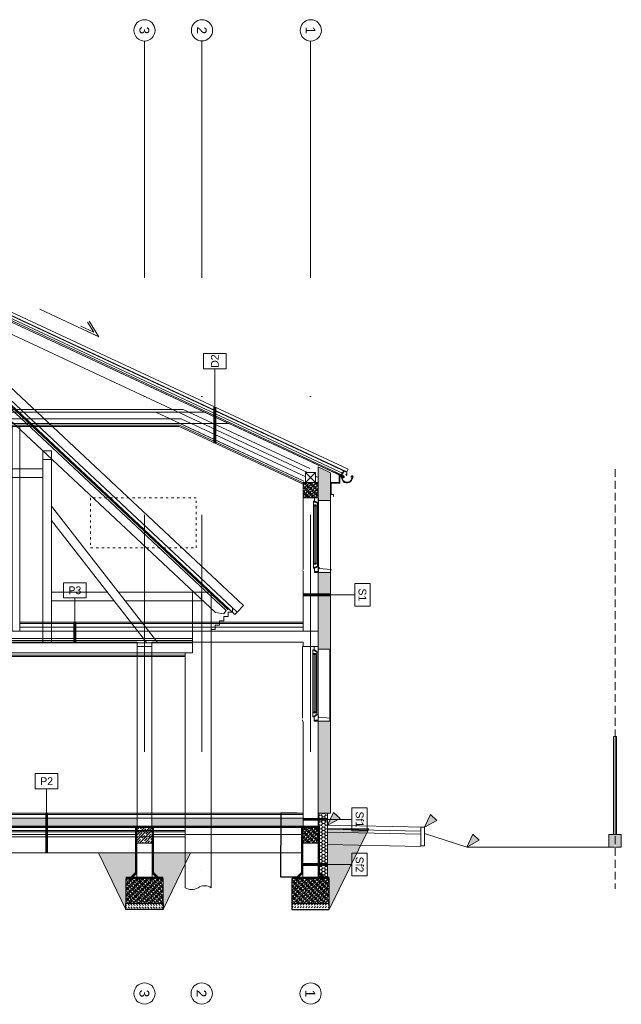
# Model space of a CAD drawing. Header units: centimetres. Extents: x -122 to 72759, y 3298 to 43172.
# Tile 6 of 243: x 27207 to 28175, y 17620 to 19203. Entities that reach past the tile are written whole.
import ezdxf
from ezdxf.enums import TextEntityAlignment as Align
from ezdxf.lldxf.tags import DXFTag

# ---------------------------------------------------------------- set-up
doc = ezdxf.new("R2010")
doc.units = ezdxf.units.CM
doc.header["$MEASUREMENT"] = 0
for name, pattern in [('0.50mmSolid', [0]), ('3', [1, 0.5, -0.5]), ('ACAD_ISO03W100', [30, 12, -18]), ('DASH2', [19.05, 12.7, -6.35]), ('DASHDOT', [25.4, 12.7, -6.35, 0, -6.35]), ('DASHED', [0.75, 0.5, -0.25]), ('PAPA', [0.75, 0.35, -0.4])]:
    doc.linetypes.add(name, pattern=pattern)
doc.layers.get('0').update_dxf_attribs({"lineweight": 5})
doc.layers.get('Defpoints').update_dxf_attribs({"lineweight": 5})
for name, color, linetype, lineweight in [('0-LINIA CIENKA', 7, 'Continuous', 5), ('0-LINIA ŚREDNIA', 7, 'Continuous', 5), ('0-meble', 7, 'Continuous', 5), ('0-OSIE', 7, 'DASHDOT', 5), ('0-średnie', 7, 'Continuous', 5), ('0_OPISY WARSTW', 7, 'Continuous', 5), ('1', 7, 'Continuous', 5), ('1- ŚREDNIA', 7, 'Continuous', 5), ('1-METKI', 7, 'Continuous', 5), ('2', 7, 'Continuous', 5), ('_ nowe meble', 7, 'Continuous', 5), ('_ ściany konstrukcyjne', 7, 'Continuous', 5), ('A_izol-termiczna', 7, 'ZIGZAG', 5), ('A_okna', 7, 'Continuous', 5), ('A_opisy warstwy', 7, 'Continuous', 5), ('A_sciany', 7, 'Continuous', 5), ('A_widokowa', 7, 'Continuous', 5), ('cienka', 7, 'Continuous', 5), ('cienka 0', 7, 'Continuous', 5), ('cienka sciany', 7, 'Continuous', 5), ('hacze', 7, 'Continuous', 5), ('istniejące hatch', 7, 'Continuous', 5), ('Istniejące sciany', 7, 'Continuous', 5), ('meble', 7, 'Continuous', 5), ('PRZERYWANA', 7, 'DASH2', 5), ('przerywane', 7, 'HIDDEN2', 5), ('srednie', 7, 'Continuous', 5), ('widok', 7, 'Continuous', 5), ('WYMIAREK', 7, 'Continuous', 5), ('wymiarowanie', 7, 'Continuous', 5), ('ZZZ_Xref', 7, 'Continuous', 5)]:
    doc.layers.add(name, color=color, linetype=linetype, lineweight=lineweight)
doc.styles.add('Century', font='GOTHIC.TTF')
doc.styles.get("Standard").update_dxf_attribs({"font": 'ARIAL.TTF'})
doc.linetypes.add('BATTING', pattern='A,0.0001,-0.1,[134,ltypeshp.shx,S=0.1,R=0,X=-0.1,Y=0],-0.2,[134,ltypeshp.shx,S=0.1,R=180,X=0.1,Y=0],-0.1', length=0.4001)
tags = doc.linetypes.add('HIDDEN2', pattern=[4.7625, 3.175, -1.5875]).pattern_tags.tags
tags[6:7] = [DXFTag(74, 4), DXFTag(75, 0), DXFTag(340, '0'), DXFTag(46, 0.0), DXFTag(50, 0.0), DXFTag(44, 0.0), DXFTag(45, 0.0)]
tags[4:5] = [DXFTag(74, 4), DXFTag(75, 0), DXFTag(340, '0'), DXFTag(46, 0.0), DXFTag(50, 0.0), DXFTag(44, 0.0), DXFTag(45, 0.0)]
doc.linetypes.add('ZIGZAG', pattern='A,0.0001,-0.2,[131,ltypeshp.shx,S=0.2,R=0,X=-0.2,Y=0],-0.4,[131,ltypeshp.shx,S=0.2,R=180,X=0.2,Y=0],-0.2', length=0.8001)
doc.dimstyles.get("Standard").update_dxf_attribs({"dimtxt": 0.18, "dimasz": 0.18, "dimexe": 0.18, "dimexo": 0.0625, "dimgap": 0.09, "dimtad": 0, "dimtih": 1, "dimtoh": 1, "dimdec": 4, "dimzin": 0, "dimdsep": 46, "dimtxsty": 'Standard', "dimcen": 0.09, "dimadec": 0, "dimazin": 0, "dimtfac": 1, "dimtdec": 4, "dimtofl": 0, "dimtmove": 0, "dimatfit": 3, "dimfxl": 1, "dimtolj": 1, "dimtzin": 0, "dimarcsym": 0})
pattern_1 = [(42, (123386305.9067, 1021197078.3279), (0.8496826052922, 2.615054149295), [1.5875, -3.175]), (162, (123386305.9067, 1021197078.3279), (-2.6895446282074, -0.5716803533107), [1.5875, -3.175]), (102, (123386305.9067, 1021197078.3279), (-1.8398620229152, 2.0433737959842), [-3.175, 1.5875])]

# ---------------------------------------------------------------- blocks, each defined once
blk = doc.blocks.new('*U1255')
at = {"color": 7, "lineweight": 50, "true_color": 0xffffff}
blk.add_wipeout([(44, 116), (44, 0), (0, 0), (0, 120), (25, 120), (25, 116)], dxfattribs=at).dxf.layer = 'cienka'
at = {"layer": 'A_izol-termiczna', "ltscale": 34}
blk.add_line((25, 116), (25, 120), dxfattribs=at)
at = {"layer": 'A_izol-termiczna', "linetype": 'Continuous'}
blk.add_line((25, 116), (44, 116), dxfattribs=at).dxf.unprotected_set("ltscale", 0)
at = {"layer": 'A_izol-termiczna', "linetype": 'Continuous', "ltscale": 34}
blk.add_line((25, 0), (44, 0), dxfattribs=at)
at = {"layer": 'A_okna'}
for p, q in [((16.7, 115), (18.5, 115)), ((16.7, 115), (16.7, 108.7)), ((18.5, 114.4), (18.5, 120)), ((18.5, 120), (25, 120)), ((18.5, 115), (18.5, 113.2)), ((20.2, 114.4), (18.5, 114.4)), ((18.5, 113.2), (20.9, 113.2)), ((20.2, 113.6), (20.2, 114.4)), ((21.5, 113.6), (20.2, 113.6)), ((20.9, 113.2), (20.9, 112)), ((20.9, 112), (23.1, 112)), ((21.5, 112.6), (21.5, 113.6)), ((23.1, 112.6), (21.5, 112.6)), ((23.1, 111.2), (23.1, 112.6)), ((23.1, 112), (23.1, 107.5)), ((25, 111.2), (23.1, 111.2)), ((16.7, 108.7), (21.1, 108.7)), ((16.7, 108.7), (18.7, 108.7)), ((16.7, 108.1), (16.9, 108.7)), ((16.8, 107.4), (16.7, 108.1)), ((18.7, 107), (16.8, 107.4)), ((18.7, 108.7), (18.7, 107)), ((18.7, 108.4), (19.2, 108.4)), ((19.2, 108.4), (20.6, 108.4)), ((19.2, 108.4), (19.2, 107)), ((20.6, 107), (19.2, 107)), ((21.1, 108.4), (20.6, 108.4)), ((20.6, 108.4), (20.6, 107)), ((21.1, 108.7), (21.1, 107)), ((21.1, 107), (23.1, 107.5)), ((0, 0), (0, 2)), ((16.8, 14.6), (16.7, 13.9)), ((16.7, 13.9), (16.9, 13.3)), ((16.7, 13.3), (21.1, 13.3)), ((16.7, 13.3), (18.7, 13.3)), ((16.7, 7), (16.7, 13.3)), ((16.7, 7), (18.5, 7)), ((18.7, 15), (16.8, 14.6)), ((18.5, 7), (18.5, 8.8)), ((18.5, 8.8), (20.9, 8.8)), ((20.2, 7.6), (18.5, 7.6)), ((18.5, 7.6), (18.5, 0)), ((18.5, 1.5), (25, 1.5)), ((18.5, 0), (25, 0)), ((18.7, 13.3), (18.7, 15)), ((18.7, 13.6), (19.2, 13.6)), ((19.2, 13.6), (19.2, 15)), ((20.6, 15), (19.2, 15)), ((19.2, 13.6), (20.6, 13.6)), ((21.5, 8.4), (20.2, 8.4)), ((20.2, 8.4), (20.2, 7.6)), ((20.6, 13.6), (20.6, 15)), ((21.1, 13.6), (20.6, 13.6)), ((20.9, 10), (23.1, 10)), ((20.9, 8.8), (20.9, 10)), ((21.1, 15), (23.1, 14.5)), ((21.1, 13.3), (21.1, 15)), ((21.5, 9.4), (21.5, 8.4)), ((23.1, 9.4), (21.5, 9.4)), ((23.1, 10), (23.1, 14.5)), ((25, 10.8), (23.1, 10.8)), ((23.1, 10.8), (23.1, 9.4)), ((25, 0), (25, 10.8))]:
    blk.add_line(p, q, dxfattribs=at)
at = {"layer": 'A_okna', "lineweight": 0}
for p, q in [((25, 10.8), (25, 120)), ((16.7, 108.7), (16.7, 13.3)), ((18.7, 108.4), (18.7, 15)), ((21.1, 108.4), (21.1, 15)), ((23.1, 107.5), (23.1, 14.5))]:
    blk.add_line(p, q, dxfattribs=at)
at = {"layer": 'A_sciany', "ltscale": 34}
blk.add_line((25, 120), (0, 120), dxfattribs=at)
blk.add_lwpolyline([(25.8, 8.8), (25.8, 6.7), (45.1, 5), (44.6, 3.3)], dxfattribs=at)
at = {"layer": 'A_widokowa'}
for p, q in [((0, 5), (0, 120)), ((44, 116), (44, 0))]:
    blk.add_line(p, q, dxfattribs=at)
blk = doc.blocks.new('A$C57347D421')
blk.add_wipeout([(25, 2.1), (40, 2.1), (40, -103), (25, -103)])
blk.add_wipeout([(0, -21), (25, -21), (25, -103), (42.5, -103), (42.5, -153), (-17.5, -153), (-17.5, -103), (0, -103)])
at = {"layer": 'cienka sciany', "lineweight": 5}
h = blk.add_hatch(dxfattribs=at)
h.set_pattern_fill('HONEY', color=256)
h.set_pattern_definition([(0, (0, 2.071), (4.7625, 2.74963), [3.175, -6.35]), (120, (0, 2.071), (-4.7625, 2.74963), [3.175, -6.35]), (60, (0, 2.071), (1e-08, 5.49926), [-6.35, 3.175])])
h.paths.add_polyline_path([(40, 2.1), (25, 2.1), (25, -103), (40, -103)])
at = {"layer": 'cienka sciany'}
h = blk.add_hatch(dxfattribs=at)
h.set_pattern_fill('DASH', color=256, angle=45, style=0)
h.set_pattern_definition([(45, (-144.854, -1218.5688), (4e-16, 4.490128), [3.175, -3.175])])
h.paths.add_polyline_path([(42.5, -143), (-17.5, -143), (-17.5, -153), (42.5, -153)])
at = {"layer": 'hacze'}
h = blk.add_hatch(dxfattribs=at)
h.set_pattern_fill('JIS_STN_1E', color=256, scale=4, style=0)
h.set_pattern_definition([(45, (20960.079, -8574.201), (-2.8284271, 2.8284271), []), (45, (20962.899, -8574.201), (-2.8284271, 2.8284271), [4, -2])])
h.paths.add_polyline_path([(0, -21), (25, -21), (25, -46), (0, -46)])
h = blk.add_hatch(dxfattribs=at)
h.set_pattern_fill('AR-SAND', color=256, scale=0.04, style=0)
h.set_pattern_definition([(37.5, (0, 0), (-0.064001, 1.957653), [0, -1.54432, 0, -1.7272, 0, -1.651]), (7.5, (0, 0), (1.798093, 2.8673), [0, -0.83312, 0, -1.39192, 0, -0.5334]), (327.5, (-1.2497, 1e-07), (3.16397, 0.005749), [0, -0.508, 0, -1.8288, 0, -2.3876]), (317.5, (-1.2497, 1e-07), (3.054226, 0.891717), [0, -0.254, 0, -1.19888, 0, -1.3716])])
h.paths.add_polyline_path([(40, -23), (40, -103), (42.5, -103), (42.5, -153), (106.5, -23)])
h = blk.add_hatch(dxfattribs=at)
h.set_pattern_fill('JIS_STN_1E', color=256, scale=4, style=0)
h.set_pattern_definition([(45, (-144.854, -1218.5688), (-2.828427, 2.828427), []), (45, (-142.034, -1218.5688), (-2.828427, 2.828427), [4, -2])])
h.paths.add_polyline_path([(42.5, -103), (25, -103), (0, -103), (-12, -103), (-17.5, -103), (-17.5, -143), (42.5, -143)])
blk.add_lwpolyline([(40, 2.1), (25, 2.1), (25, -103), (40, -103)], close=True)
blk.add_lwpolyline([(25, -21), (0, -21)])
at = {"layer": 'cienka 0'}
for points in [[(-2, -19), (-2, -93.4), (-10.6, -102)], [(27, -19), (27, -93.4), (35.6, -102)], [(-6.7, -101), (0, -94.3)], [(31.7, -101), (25, -94.3)], [(-17.5, -101), (42.5, -101)]]:
    blk.add_lwpolyline(points, dxfattribs=at)
at = {"layer": 'cienka sciany'}
blk.add_line((40, -3.9), (40, -103), dxfattribs=at)
for points in [[(40, 2.1), (25, 2.1), (25, -103), (40, -103)], [(0, -21), (25, -21), (25, -46), (0, -46)]]:
    blk.add_lwpolyline(points, close=True, dxfattribs=at)
at = {"layer": 'cienka sciany', "linetype": 'DASHED', "ltscale": 0.4, "const_width": 2}
for points in [[(-1, -19), (-1, -93.9), (-9.1, -102)], [(25, -20), (0, -20)], [(26, -19), (26, -93.9), (34.1, -102)], [(-17.5, -102), (42.5, -102)]]:
    blk.add_lwpolyline(points, dxfattribs=at)
at = {"layer": 'cienka sciany'}
blk.add_lwpolyline([(25, -19), (0, -19)], dxfattribs=at)
at = {"layer": 'hacze'}
blk.add_lwpolyline([(40, -14), (40, -103), (42.5, -103), (42.5, -153), (106.5, -23), (40, -23)], dxfattribs=at)
at = {"layer": 'istniejące hatch'}
for p, q in [((0, -21), (0, -103)), ((25, -21), (25, -103)), ((-17.5, -103), (-17.5, -143)), ((42.5, -103), (-17.5, -103)), ((42.5, -143), (42.5, -103)), ((42.5, -143), (-17.5, -143))]:
    blk.add_line(p, q, dxfattribs=at)
at = {"layer": 'srednie', "lineweight": -3}
for p, q in [((-17.5, -143), (-17.5, -153)), ((-17.5, -153), (42.5, -153)), ((42.5, -153), (42.5, -143))]:
    blk.add_line(p, q, dxfattribs=at)
blk = doc.blocks.new('A$C55D23238')
blk.add_wipeout([(-25, 25), (0, 25), (0, 0), (-25, 0)])
at = {"layer": 'hacze'}
h = blk.add_hatch(dxfattribs=at)
h.set_pattern_fill('JIS_STN_1E', color=256, scale=6, style=0)
h.set_pattern_definition([(45, (0, 0), (-4.2426, 4.2426), []), (45, (4.23, 0), (-4.2426, 4.2426), [6, -3])])
h.paths.add_polyline_path([(0, 25), (-25, 25), (-25, 0), (0, 0)])
at = {"layer": 'cienka sciany'}
blk.add_lwpolyline([(0, 25), (-25, 25), (-25, 0), (0, 0)], close=True, dxfattribs=at)
blk = doc.blocks.new('A$C51A11C47')
at = {"layer": 'srednie', "lineweight": -3}
blk.add_line((-17.5, -132), (42.5, -132), dxfattribs=at)
blk.add_wipeout([(25, 0), (25, -82), (42.5, -82), (42.5, -122), (-17.5, -122), (-17.5, -82), (0, -82), (0, 0)])
at = {"layer": 'cienka sciany'}
h = blk.add_hatch(dxfattribs=at)
h.set_pattern_fill('DASH', color=256, angle=45, style=0)
h.set_pattern_definition([(45, (-84340.6147, -106782.0243), (4e-16, 4.49012806), [3.175, -3.175])])
h.paths.add_polyline_path([(42.5, -122), (-17.5, -122), (-17.5, -132), (42.5, -132)])
at = {"layer": 'hacze'}
h = blk.add_hatch(dxfattribs=at)
h.set_pattern_fill('AR-SAND', color=256, scale=0.04, style=0)
h.set_pattern_definition([(37.5, (-3.7288, -3.3353), (-0.064001, 1.957653), [0, -1.54432, 0, -1.7272, 0, -1.651]), (7.5, (-3.7288, -3.3353), (1.798093, 2.8673), [0, -0.83312, 0, -1.39192, 0, -0.5334]), (327.5, (-4.9785, -3.3353), (3.16397, 0.005749), [0, -0.508, 0, -1.8288, 0, -2.3876]), (317.5, (-4.9785, -3.3353), (3.054226, 0.891717), [0, -0.254, 0, -1.19888, 0, -1.3716])])
h.paths.add_polyline_path([(-60.2, -41), (-1, -41), (-1, -72.8), (-8.2, -80), (0, -80), (0, -82), (-17.5, -82), (-17.5, -122), (-17.5, -132)])
h.paths.add_polyline_path([(85.2, -41), (42.5, -132), (42.5, -122), (42.5, -82), (25, -82), (25, -80), (33.2, -80), (26, -72.8), (26, -41)])
h = blk.add_hatch(dxfattribs=at)
h.set_pattern_fill('JIS_STN_1E', color=256, scale=4, style=0)
h.set_pattern_definition([(45, (-84340.6147, -106782.0243), (-2.82842712, 2.82842712), []), (45, (-84337.7947, -106782.0243), (-2.82842712, 2.82842712), [4, -2])])
h.paths.add_polyline_path([(42.5, -82), (25, -82), (0, -82), (-12, -82), (-17.5, -82), (-17.5, -122), (42.5, -122)])
at = {"layer": '_ ściany konstrukcyjne'}
blk.add_lwpolyline([(42.5, -82), (-17.5, -82), (-17.5, -122), (42.5, -122)], close=True, dxfattribs=at)
at = {"layer": 'cienka 0'}
for points in [[(0, -73.2), (-7.5, -80.7)], [(25, -73.2), (32.5, -80.7)], [(-17.5, -80), (42.5, -80)]]:
    blk.add_lwpolyline(points, dxfattribs=at)
at = {"layer": 'cienka sciany'}
blk.add_lwpolyline([(0, 0), (25, 0), (25, -25), (0, -25)], close=True, dxfattribs=at)
at = {"layer": 'cienka sciany', "linetype": 'DASHED', "ltscale": 0.4, "const_width": 2}
blk.add_lwpolyline([(-17.5, -81), (42.5, -81)], dxfattribs=at)
at = {"layer": 'hacze'}
for points in [[(-17.5, -132), (-61.7, -41)], [(42.5, -132), (86.7, -41)]]:
    blk.add_lwpolyline(points, dxfattribs=at)
at = {"layer": 'istniejące hatch'}
for p, q in [((0, -10), (0, -82)), ((25, -10), (25, -82)), ((42.5, -82), (-17.5, -82)), ((-17.5, -82), (-17.5, -122)), ((42.5, -122), (42.5, -82)), ((42.5, -122), (-17.5, -122))]:
    blk.add_line(p, q, dxfattribs=at)
at = {"layer": 'srednie', "lineweight": -3}
for p, q in [((-17.5, -122), (-17.5, -132)), ((42.5, -132), (42.5, -122))]:
    blk.add_line(p, q, dxfattribs=at)
at = {"layer": 'przerywane', "rotation": 90}
blk.add_blockref('A$C55D23238', (25, 0), dxfattribs=at)
blk.add_lwpolyline([(25, 0), (0, 0)])
at = {"layer": '_ ściany konstrukcyjne'}
blk.add_lwpolyline([(25, 0), (0, 0), (0, -80), (25, -80)], close=True, dxfattribs=at)
at = {"layer": 'cienka 0'}
for points in [[(-2, 2), (-2, -72.4), (-8.9, -79.3)], [(27, 2), (27, -72.4), (33.9, -79.3)]]:
    blk.add_lwpolyline(points, dxfattribs=at)
at = {"layer": 'cienka sciany', "linetype": 'DASHED', "ltscale": 0.4, "const_width": 2}
for points in [[(-1, 2), (-1, -72.8), (-8.2, -80)], [(25, 1), (0, 1)], [(26, 2), (26, -72.8), (33.2, -80)]]:
    blk.add_lwpolyline(points, dxfattribs=at)
at = {"layer": 'cienka sciany'}
blk.add_lwpolyline([(25, 2), (0, 2)], dxfattribs=at)
blk = doc.blocks.new('G$CFF31B65D')
at = {"layer": '1', "color": 5}
for points in [[(-17.5, -1.7, 0.494946), (-17.6, -4.5, 0.494946)], [(-15.4, -3.9, 0.845154), (-17.5, -1.7, 0.845154)], [(-17.5, -4.7, 0.050885), (-17.3, -6.5, 0.050885)], [(-0.5, -3, 0.949311), (-3.5, -3, 0.949311)], [(-3.5, -3, 0.517638), (-1.5, -4.5, 0.517638)]]:
    blk.add_lwpolyline(points, format="xyb", dxfattribs=at)
at = {"layer": '1', "color": 8}
for points in [[(-17.5, -4.7, 0.210087), (-17.6, -4.5, 0.210087)], [(-17.2, -4.8, 1.147709), (-0.2, -1.7, 1.16785)], [(-16.7, -4.8, 1.162376), (-0.8, -1.6, 1.162376)], [(0, 0, 0.417201), (-0.7, -1.9)], [(0.2, -0.5, 0.417201), (-0.2, -1.7, 0.291473)]]:
    blk.add_lwpolyline(points, format="xyb", dxfattribs=at)
at = {"layer": '2', "color": 8, "linetype": 'Continuous'}
for points in [[(0, 0), (10.7, 4.3)], [(0.2, -0.5), (10.9, 3.9)]]:
    blk.add_lwpolyline(points, dxfattribs=at)
at = {"layer": '2', "color": 8}
for points in [[(0, 0), (2.4, 1)], [(0.2, -0.5), (2.6, 0.5)]]:
    blk.add_lwpolyline(points, dxfattribs=at)
at = {"layer": '2', "color": 5}
for points in [[(-15.8, -3.5, 2.98091), (-16.9, -3.9, 2.98091)], [(-16.2, -4.6, 1.097925), (-1, -2.9, 1.097925)], [(-15.8, -3.5, 0.17126), (-16.2, -4.6, 0.17126)], [(-1, -1.3, 1.447768), (-1.6, -5, 1.447768)], [(-1, -3.1, 1), (-3, -3, 1)], [(-3, -3, 1), (-1, -3.1, 1)]]:
    blk.add_lwpolyline(points, format="xyb", dxfattribs=at)
blk = doc.blocks.new('G$C89239593')
blk.add_wipeout([(8, 16), (-8, 16), (-8, 0), (8, 0)]).dxf.layer = '0-LINIA ŚREDNIA'
at = {"layer": '0-LINIA ŚREDNIA'}
for points in [[(8, 16), (-8, 0)], [(-8, 16), (8, 0)]]:
    blk.add_lwpolyline(points, dxfattribs=at)
at = {"layer": '0-średnie'}
for points in [[(8, 16), (-8, 16), (-8, 0), (8, 0), (8, 16)], [(8, 16), (-8, 0)], [(8, 0), (-8, 16)]]:
    blk.add_lwpolyline(points, dxfattribs=at)
blk = doc.blocks.new('*U1266')
at = {"color": 7, "lineweight": 50, "true_color": 0xffffff}
blk.add_wipeout([(44, 116), (44, 0), (0, 0), (0, 120), (25, 120), (25, 116)], dxfattribs=at).dxf.layer = 'cienka'
at = {"layer": 'A_izol-termiczna', "ltscale": 34}
blk.add_line((25, 116), (25, 120), dxfattribs=at)
at = {"layer": 'A_izol-termiczna', "linetype": 'Continuous'}
blk.add_line((25, 116), (44, 116), dxfattribs=at).dxf.unprotected_set("ltscale", 0)
at = {"layer": 'A_izol-termiczna', "linetype": 'Continuous', "ltscale": 34}
blk.add_line((25, 0), (44, 0), dxfattribs=at)
at = {"layer": 'A_okna'}
for p, q in [((16.7, 115), (18.5, 115)), ((16.7, 115), (16.7, 108.7)), ((18.5, 114.4), (18.5, 120)), ((18.5, 120), (25, 120)), ((18.5, 115), (18.5, 113.2)), ((20.2, 114.4), (18.5, 114.4)), ((18.5, 113.2), (20.9, 113.2)), ((20.2, 113.6), (20.2, 114.4)), ((21.5, 113.6), (20.2, 113.6)), ((20.9, 113.2), (20.9, 112)), ((20.9, 112), (23.1, 112)), ((21.5, 112.6), (21.5, 113.6)), ((23.1, 112.6), (21.5, 112.6)), ((23.1, 111.2), (23.1, 112.6)), ((23.1, 112), (23.1, 107.5)), ((25, 111.2), (23.1, 111.2)), ((16.7, 108.7), (21.1, 108.7)), ((16.7, 108.7), (18.7, 108.7)), ((16.7, 108.1), (16.9, 108.7)), ((16.8, 107.4), (16.7, 108.1)), ((18.7, 107), (16.8, 107.4)), ((18.7, 108.7), (18.7, 107)), ((18.7, 108.4), (19.2, 108.4)), ((19.2, 108.4), (20.6, 108.4)), ((19.2, 108.4), (19.2, 107)), ((20.6, 107), (19.2, 107)), ((21.1, 108.4), (20.6, 108.4)), ((20.6, 108.4), (20.6, 107)), ((21.1, 108.7), (21.1, 107)), ((21.1, 107), (23.1, 107.5)), ((0, 0), (0, 2)), ((16.8, 14.6), (16.7, 13.9)), ((16.7, 13.9), (16.9, 13.3)), ((16.7, 13.3), (21.1, 13.3)), ((16.7, 13.3), (18.7, 13.3)), ((16.7, 7), (16.7, 13.3)), ((16.7, 7), (18.5, 7)), ((18.7, 15), (16.8, 14.6)), ((18.5, 7), (18.5, 8.8)), ((18.5, 8.8), (20.9, 8.8)), ((20.2, 7.6), (18.5, 7.6)), ((18.5, 7.6), (18.5, 0)), ((18.5, 1.5), (25, 1.5)), ((18.5, 0), (25, 0)), ((18.7, 13.3), (18.7, 15)), ((18.7, 13.6), (19.2, 13.6)), ((19.2, 13.6), (19.2, 15)), ((20.6, 15), (19.2, 15)), ((19.2, 13.6), (20.6, 13.6)), ((21.5, 8.4), (20.2, 8.4)), ((20.2, 8.4), (20.2, 7.6)), ((20.6, 13.6), (20.6, 15)), ((21.1, 13.6), (20.6, 13.6)), ((20.9, 10), (23.1, 10)), ((20.9, 8.8), (20.9, 10)), ((21.1, 15), (23.1, 14.5)), ((21.1, 13.3), (21.1, 15)), ((21.5, 9.4), (21.5, 8.4)), ((23.1, 9.4), (21.5, 9.4)), ((23.1, 10), (23.1, 14.5)), ((25, 10.8), (23.1, 10.8)), ((23.1, 10.8), (23.1, 9.4)), ((25, 0), (25, 10.8))]:
    blk.add_line(p, q, dxfattribs=at)
at = {"layer": 'A_okna', "lineweight": 0}
for p, q in [((25, 10.8), (25, 120)), ((16.7, 108.7), (16.7, 13.3)), ((18.7, 108.4), (18.7, 15)), ((21.1, 108.4), (21.1, 15)), ((23.1, 107.5), (23.1, 14.5))]:
    blk.add_line(p, q, dxfattribs=at)
at = {"layer": 'A_sciany', "ltscale": 34}
blk.add_line((25, 120), (0, 120), dxfattribs=at)
blk.add_lwpolyline([(25.8, 8.8), (25.8, 6.7), (45.1, 5), (44.6, 3.3)], dxfattribs=at)
at = {"layer": 'A_widokowa'}
for p, q in [((0, 5), (0, 120)), ((44, 116), (44, 0))]:
    blk.add_line(p, q, dxfattribs=at)
blk = doc.blocks.new('*U1269')
blk.add_line((0, 43.5), (0, 0))
blk.add_lwpolyline([(20.3, 43.5), (-20.3, 43.5), (-20.3, 70.8), (20.3, 70.8)], close=True)
at = {"ltscale": 2, "const_width": 5}
blk.add_lwpolyline([(0, -71.1), (0, 0)], dxfattribs=at)
at = {"style": 'Century'}
blk.add_attdef('OZNACZENIE', text='', height=14, dxfattribs=at).set_placement((0, 57.2), align=Align.MIDDLE_CENTER)
blk = doc.blocks.new('*U1270')
blk.add_line((0, 43.5), (0, 0))
blk.add_lwpolyline([(20.3, 43.5), (-20.3, 43.5), (-20.3, 70.8), (20.3, 70.8)], close=True)
at = {"ltscale": 2, "const_width": 5}
blk.add_lwpolyline([(0, -35.6), (0, 0)], dxfattribs=at)
at = {"style": 'Century'}
blk.add_attdef('OZNACZENIE', text='', height=14, dxfattribs=at).set_placement((0, 57.2), align=Align.MIDDLE_CENTER)
blk = doc.blocks.new('*U1273')
blk.add_line((0, 68.5), (0, 0))
blk.add_lwpolyline([(20.3, 68.5), (-20.3, 68.5), (-20.3, 95.8), (20.3, 95.8)], close=True)
at = {"ltscale": 2, "const_width": 5}
blk.add_lwpolyline([(0, -64.7), (0, 0)], dxfattribs=at)
at = {"style": 'Century'}
blk.add_attdef('OZNACZENIE', text='', height=14, rotation=269.9982, dxfattribs=at).set_placement((0, 82.1), align=Align.MIDDLE_CENTER)
blk = doc.blocks.new('G$CD35C05A2')
at = {"layer": 'hacze', "transparency": 33554687}
h = blk.add_hatch(dxfattribs=at)
h.set_pattern_fill('JIS_STN_1E', color=256, scale=4, angle=228.1888, style=0)
h.set_pattern_definition([(45, (-13749.1513, -4272.7334), (-2.8284271, 2.8284271), []), (45, (-13746.3313, -4272.7334), (-2.8284271, 2.8284271), [4, -2])])
h.paths.add_polyline_path([(0, 0), (-24, 0), (-24, -25), (0, -25)])
at = {"layer": 'hacze'}
blk.add_lwpolyline([(0, 0), (-24, 0), (-24, -25), (0, -25)], close=True, dxfattribs=at)
blk = doc.blocks.new('*U1276')
blk.add_line((0, 43.5), (0, 0))
blk.add_lwpolyline([(20.3, 43.5), (-20.3, 43.5), (-20.3, 70.8), (20.3, 70.8)], close=True)
at = {"ltscale": 2, "const_width": 5}
blk.add_lwpolyline([(0, -48.9), (0, 0)], dxfattribs=at)
at = {"style": 'Century'}
blk.add_attdef('OZNACZENIE', text='', height=14, dxfattribs=at).set_placement((0, 57.2), align=Align.MIDDLE_CENTER)
blk = doc.blocks.new('*U1277')
blk.add_line((0, 43.5), (0, 0))
blk.add_lwpolyline([(20.3, 43.5), (-20.3, 43.5), (-20.3, 70.8), (20.3, 70.8)], close=True)
at = {"ltscale": 2, "const_width": 5}
blk.add_lwpolyline([(0, -43.9), (0, 0)], dxfattribs=at)
at = {"style": 'Century'}
blk.add_attdef('OZNACZENIE', text='', height=14, dxfattribs=at).set_placement((0, 57.2), align=Align.MIDDLE_CENTER)
blk = doc.blocks.new('G$C1FD5D5F6')
at = {"layer": '0-OSIE', "ltscale": 30}
for points in [[(0, 1309.5), (0, -205.3)], [(370.6, 1309.3), (370.6, -205.5)], [(559.7, 1309.5), (559.7, -205.3)], [(893.5, 1309.4), (893.5, -205.4)], [(1446.5, 1309.5), (1446.5, -205.3)], [(1538.6, 1309.5), (1538.6, -205.3)], [(1713.7, 1309.5), (1713.7, -205.3)]]:
    blk.add_lwpolyline(points, dxfattribs=at)
at = {"layer": '0-OSIE', "linetype": '0.50mmSolid', "ltscale": 40}
for centre in [(0, 1326.7), (370.6, 1326.4), (559.7, 1326.6), (893.5, 1326.5), (1446.5, 1326.6), (1539, 1326.7), (1714.1, 1326.6), (0, -222.4), (370.6, -222.7), (559.7, -222.4), (893.5, -222.6), (1446.5, -222.4), (1538.6, -222.4), (1713.7, -222.4)]:
    blk.add_circle(centre, 17.1, dxfattribs=at)
at = {"layer": '0-OSIE', "ltscale": 40, "char_height": 15.75, "attachment_point": 7, "rotation": 270}
for s, insert in [('\\pxqc;7', (-8.3, 1345.9)), ('\\pxqc;6', (362.4, 1345.7)), ('\\pxqc;5', (551.4, 1345.9)), ('\\pxqc;4', (885.3, 1345.8)), ('\\pxqc;3', (1438.2, 1345.9)), ('\\pxqc;2', (1530.8, 1345.9)), ('\\pxqc;1', (1705.9, 1345.9)), ('\\pxqc;7', (-8.3, -203.2)), ('\\pxqc;6', (362.4, -203.4)), ('\\pxqc;5', (551.4, -203.2)), ('\\pxqc;4', (885.3, -203.3)), ('\\pxqc;3', (1438.2, -203.2)), ('\\pxqc;2', (1530.3, -203.2)), ('\\pxqc;1', (1705.4, -203.2))]:
    blk.add_mtext_dynamic_manual_height_columns(s, width=38.333, gutter_width=12.5, heights=[17.6], dxfattribs=dict(at, insert=insert))
blk = doc.blocks.new('G$C59BD0A2A')
at = {"layer": 'Istniejące sciany', "ltscale": 0.5}
for points in [[(0, 0), (-553.9, -518.2), (-543.6, -529.1), (0, -20.5)], [(0, 0), (553.9, -518.2), (543.6, -529.1), (0, -20.5)], [(-543.6, -529.1), (0, -20.5)], [(-540.2, -532.8), (0, -27.4)], [(0, -20.5), (-536.2, -522.2)], [(-529.4, -525.4), (0, -30.1)], [(0, -20.5), (536.2, -522.2)], [(543.6, -529.1), (0, -20.5)], [(540.2, -532.8), (0, -27.4)], [(529.4, -525.4), (0, -30.1)], [(0, -34.2), (-526.1, -526.5), (-522.5, -531.9), (-508.9, -529.5), (0, -53.4)], [(0, -34.2), (526.1, -526.5), (522.5, -531.9), (508.9, -529.5), (0, -53.4)], [(-245, -269.5), (-245, -283.5), (-231, -283.5), (-231, -269.5)], [(245, -269.5), (245, -283.5), (231, -283.5), (231, -269.5)], [(-231, -298.5), (0, -298.5)], [(231, -298.5), (0, -298.5)], [(-231, -312.5), (0, -312.5)], [(231, -312.5), (0, -312.5)], [(-245, -358.7), (-416.3, -578.5)], [(245, -358.7), (416.3, -578.5)], [(-245, -381.5), (-398.5, -578.5)], [(245, -381.5), (398.5, -578.5)], [(-472.2, -497.2), (-352.9, -497.2)], [(-335.1, -497.2), (-245, -497.2)], [(335.1, -497.2), (245, -497.2)], [(472.2, -497.2), (352.9, -497.2)], [(-502.2, -557.2), (-508.2, -557.2), (-508.2, -550.2), (-515.2, -550.2), (-515.2, -543.2), (-522.2, -543.2), (-522.2, -536.2), (-529.2, -536.2), (-529.2, -529.2), (-536.2, -529.2), (-536.2, -522.2), (-536.2, -522.2)], [(-472.2, -511.2), (-363.8, -511.2)], [(-346, -511.2), (-245, -511.2)], [(346, -511.2), (245, -511.2)], [(472.2, -511.2), (363.8, -511.2)], [(502.2, -557.2), (508.2, -557.2), (508.2, -550.2), (515.2, -550.2), (515.2, -543.2), (522.2, -543.2), (522.2, -536.2), (529.2, -536.2), (529.2, -529.2), (536.2, -529.2), (536.2, -522.2), (536.2, -522.2)], [(543.6, -529.1), (540.2, -532.8)], [(-478, -571.5), (472.2, -571.5)], [(-478, -574.5), (472.2, -574.5)], [(-477.9, -578.5), (472.2, -578.5)], [(-460.2, -594.5), (460.2, -594.5)], [(-460.2, -598.5), (155.2, -598.5)], [(-460.2, -600.5), (155.2, -600.5)], [(179.2, -598.5), (460.2, -598.5)], [(179.2, -600.5), (460.2, -600.5)], [(-460.2, -880.5), (155.2, -880.5)], [(-460.2, -882.5), (155.2, -882.5)], [(179.2, -880.5), (460.2, -880.5)], [(179.2, -882.5), (460.2, -882.5)], [(-460.2, -890.5), (155.2, -890.5)], [(179.2, -890.5), (460.2, -890.5)]]:
    blk.add_lwpolyline(points, dxfattribs=at)
for points in [[(-231, -578.5), (-231, -269.5), (-245, -269.5), (-245, -578.5)], [(231, -578.5), (231, -269.5), (245, -269.5), (245, -578.5)], [(-472.2, -511.2), (-472.2, -497.2), (-486.2, -497.2), (-486.2, -511.2)], [(472.2, -511.2), (472.2, -497.2), (486.2, -497.2), (486.2, -511.2)], [(-5, -597.5), (5, -597.5), (5, -598.5), (0.5, -598.5), (0.5, -616.5), (5, -616.5), (5, -617.5), (-5, -617.5), (-5, -616.5), (-0.5, -616.5), (-0.5, -598.5), (-5, -598.5)], [(179.2, -594.5), (155.2, -594.5), (155.2, -938.9), (179.2, -938.9)]]:
    blk.add_lwpolyline(points, close=True, dxfattribs=at)
for points in [[(460.2, -594.5), (472.2, -594.5), (472.2, -497.2), (502.2, -497.2), (502.2, -972.5, 0.307494), (480.9, -972.5, -0.261919), (460.2, -972.5)], [(-460.2, -594.5), (-478.2, -594.5), (-478.2, -553.5), (-502.2, -553.5), (-502.2, -972.5, -0.307494), (-480.9, -972.5, 0.261919), (-460.2, -972.5)]]:
    blk.add_lwpolyline(points, format="xyb", close=True, dxfattribs=at)
blk = doc.blocks.new('A$C7C032BDE')
at = {"layer": '1-METKI'}
blk.add_hatch(color=130, dxfattribs=at).paths.add_polyline_path([(-142.5, -12.7), (-107.8, -94.1), (0, 0)])
at = {"layer": '1-METKI', "color": 130}
blk.add_lwpolyline([(-142.5, -12.7), (-107.8, -94.1), (0, 0), (-142.5, -12.7)], dxfattribs=at)
blk = doc.blocks.new('G$C9EC60006')
at = {"layer": 'wymiarowanie', "linetype": '3', "ltscale": 20, "true_color": 0xa3a3a3, "transparency": 33554687}
h = blk.add_hatch(color=253, dxfattribs=at)
h.dxf.hatch_style = 1
h.paths.add_polyline_path([(-6.9, 0), (-2.9, 0, -0.915669), (2.9, 0), (10, 0), (9.9, 20), (2.5, 20), (0, 20), (-2.5, 20), (-10, 20), (-10, 10.3), (-10, 0.1)])
at = {"layer": 'wymiarowanie', "color": 8, "true_color": 0x737373}
for points in [[(-2.5, 20), (-10, 20), (-10, 0), (10, 0), (9.9, 20), (2.5, 20), (2.5, 177.9), (-2.5, 177.9), (-2.5, 20), (2.5, 20)], [(0, 20), (0, 177.9)]]:
    blk.add_lwpolyline(points, dxfattribs=at)
blk = doc.blocks.new('G$CFF345D92')
at = {"layer": '0-meble', "xscale": -1, "rotation": 359.9999999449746}
blk.add_blockref('G$C9EC60006', (0, 0), dxfattribs=at)
blk = doc.blocks.new('G$C8E3AB248')
at = {"layer": 'cienka sciany', "lineweight": 5, "transparency": 33554687}
h = blk.add_hatch(dxfattribs=at)
h.set_pattern_fill('HONEY', color=256, angle=270.1888)
h.set_pattern_definition([(42, (-12327.8644, -1920.355), (1.6993652, 5.2301083), [3.175, -6.35]), (162, (-12327.8644, -1920.355), (-5.37908926, -1.1433607), [3.175, -6.35]), (102, (-12327.8644, -1920.355), (-3.67972405, 4.0867476), [-6.35, 3.175])])
h.paths.add_polyline_path([(1421.3, 2377.3), (1441.3, 2368), (1441.3, 1820.4), (1421.3, 1820.4)])
at = {"layer": '0-LINIA CIENKA', "lineweight": 5}
blk.add_lwpolyline([(941.3, 2119.4), (1397.3, 2119.4)], dxfattribs=at)
at = {"layer": '1- ŚREDNIA', "lineweight": 5}
for points in [[(832.3, 2665.4), (1467.5, 2369.2), (1467.5, 2363.5), (1466.1, 2365.5)], [(832.3, 2664.9), (1467, 2368.9)], [(832.3, 2657.2), (1460.4, 2364.2)], [(832.3, 2654.9), (1459.6, 2362.4)], [(601.2, 2444.4), (1198.6, 2444.4), (1397.3, 2351.8)], [(601.2, 2442.4), (1198.1, 2442.4), (1397.3, 2349.5)], [(1448.8, 2377.9), (1463.8, 2370.9), (1456.3, 2360.1), (1456.3, 2351.4), (1442.4, 2351.4)], [(1448.6, 2377.5), (1462.6, 2370.9), (1455.3, 2360.4), (1455.3, 2352.4), (1442.4, 2352.4)], [(941.3, 2127.4), (1397.3, 2127.4)], [(941.3, 2125.4), (1397.3, 2125.4)]]:
    blk.add_lwpolyline(points, dxfattribs=at)
at = {"layer": '_ nowe meble', "lineweight": 5}
for points in [[(832.3, 2670.9), (1469.6, 2373.8), (1467.5, 2369.2)], [(832.3, 2660.5), (1461.7, 2366.9)], [(832.3, 2654.9), (1455.3, 2364.4), (1455.3, 2352.4)], [(601.3, 2527.4), (832.3, 2635.1), (1421.3, 2360.4)], [(1160.6, 2465.4), (1397.3, 2355.1)], [(601.2, 2447.4), (1199.2, 2447.4), (1398.6, 2354.5)]]:
    blk.add_lwpolyline(points, dxfattribs=at)
at = {"layer": '_ nowe meble', "lineweight": 5, "ltscale": 0.5}
blk.add_lwpolyline([(601.2, 2447.4), (1277.3, 2447.4), (1238.7, 2465.4), (601.2, 2465.4)], close=True, dxfattribs=at)
blk.add_lwpolyline([(1455.3, 2364.4), (1455.3, 2352.4)], dxfattribs=at)
at = {"layer": '_ ściany konstrukcyjne', "lineweight": 5}
for points in [[(941.3, 2113.4), (941.3, 2442.4), (929.3, 2442.4), (929.3, 2113.4)], [(1421.3, 1797.4), (1421.3, 2352.4), (1397.3, 2352.4), (1397.3, 2113.4)], [(577.2, 2113.4), (1397.3, 2113.4)], [(601.2, 2095.4), (1130.1, 2095.4)], [(1130.1, 2095.4), (1130.1, 1797.4), (1154.1, 1797.4), (1154.1, 2095.4)], [(1154.1, 2095.4), (1397.3, 2095.4)], [(1397.3, 2095.4), (1397.3, 1797.4)], [(1592.8, 1787.7), (1660.9, 1765.9), (1899.4, 1765.9)]]:
    blk.add_lwpolyline(points, dxfattribs=at)
at = {"layer": 'cienka 0', "lineweight": 5}
blk.add_lwpolyline([(78.3, 1799.4), (1397.3, 1799.4)], dxfattribs=at)
at = {"layer": 'cienka sciany', "lineweight": 5}
for points in [[(578.5, 1820.4), (1397.3, 1820.4)], [(578.5, 1818.4), (1397.3, 1818.4)], [(578.5, 1812.4), (1397.3, 1812.4)]]:
    blk.add_lwpolyline(points, dxfattribs=at)
at = {"layer": 'cienka sciany', "linetype": 'PAPA', "lineweight": 5, "ltscale": 5, "const_width": 2}
blk.add_lwpolyline([(78.3, 1798.4), (1397.3, 1798.4)], dxfattribs=at)
at = {"layer": 'istniejące hatch', "lineweight": 5}
for points in [[(78.3, 1797.4), (1398.3, 1797.4)], [(56.8, 1786.4), (1422.3, 1786.4)]]:
    blk.add_lwpolyline(points, dxfattribs=at)
at = {"layer": 'meble', "linetype": 'ACAD_ISO03W100', "lineweight": 5, "ltscale": 0.3}
blk.add_lwpolyline([(1225.4, 2247.4), (1225.4, 2327.4), (1055.4, 2327.4), (1055.4, 2247.4)], close=True, dxfattribs=at)
at = {"layer": 'PRZERYWANA', "lineweight": 5}
blk.add_lwpolyline([(1899.4, 2373.9), (1899.4, 1698.7)], dxfattribs=at)
at = {"layer": 'widok', "lineweight": 5}
for points in [[(1068.8, 2586.6), (973.7, 2630.9)], [(1050.2, 2610.1), (1060.3, 2594.1), (1039.9, 2603.6)], [(1052.9, 2611.8), (1068.8, 2586.6), (1048.5, 2596.1)]]:
    blk.add_lwpolyline(points, dxfattribs=at)
at = {"layer": '0_OPISY WARSTW', "lineweight": 5}
ref = blk.add_blockref('*U1273', (1255.3, 2473.7), dxfattribs=dict(at, xscale=0.8999999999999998, yscale=0.8999999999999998, zscale=0.8999999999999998, rotation=2.134530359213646e-07))
ref.add_attrib('OZNACZENIE', 'D2', dxfattribs={"layer": '0', "height": 12.6, "rotation": 89.9982, "style": 'Century'}).set_placement((1255.3, 2547.6), align=Align.MIDDLE_CENTER)
at = {"layer": 'A_opisy warstwy', "lineweight": 5, "xscale": 0.9000000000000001, "yscale": 0.9000000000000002, "zscale": 0.9000000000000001}
for name, p, rotation, values in [('*U1270', (1030, 2127.4), 2.390342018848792e-07, {'OZNACZENIE': 'P3'}), ('*U1276', (1441.3, 2171.6), 270.0000002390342, {'OZNACZENIE': 'S1'}), ('*U1269', (984.6, 1820.4), 2.390342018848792e-07, {'OZNACZENIE': 'P2'})]:
    blk.add_blockref(name, p, dxfattribs=dict(at, rotation=rotation)).add_auto_attribs(values)
at = {"layer": 'WYMIAREK', "lineweight": 5, "xscale": 0.1599999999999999, "yscale": 0.16, "zscale": 0.16, "rotation": 204.1049731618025}
for p in [(1592.8, 1797.7), (1660.9, 1765.9)]:
    blk.add_blockref('A$C7C032BDE', p, dxfattribs=at)
at = {"layer": 'wymiarowanie', "lineweight": 5, "ltscale": 0.5, "xscale": -1, "rotation": 1.600531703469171e-07}
blk.add_blockref('G$CFF31B65D', (1459.5, 2364.7), dxfattribs=at)
at = {"layer": 'wymiarowanie', "lineweight": 5, "ltscale": 0.5}
blk.add_blockref('G$CFF345D92', (1899.4, 1765.9), dxfattribs=at)
at = {"lineweight": 5, "rotation": 3.812212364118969e-07}
blk.add_blockref('*U1255', (1397.3, 2207.4), dxfattribs=at)
at = {"layer": 'hacze', "lineweight": 5, "rotation": 359.9999998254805}
blk.add_blockref('A$C57347D421', (1396.8, 1818.4), dxfattribs=at)
at = {"layer": 'cienka sciany', "lineweight": 5}
h = blk.add_hatch(dxfattribs=at)
h.set_pattern_fill('HONEY', color=256, scale=0.5, angle=270.1888)
h.set_pattern_definition(pattern_1)
h.paths.add_polyline_path([(1397.3, 1797.4), (1397.3, 1812.4), (1154.1, 1812.4), (1154.1, 1797.4)])
at = {"layer": '1- ŚREDNIA', "lineweight": 5}
blk.add_lwpolyline([(1421.3, 2377.3), (1441.3, 2368), (1441.3, 1820.4), (1421.3, 1820.4)], close=True, dxfattribs=at)
at = {"layer": '1- ŚREDNIA', "lineweight": 5, "elevation": 0}
for points in [[(1450.8, 2352.4), (1442.4, 2352.4), (1442.4, 2332.9), (1440.9, 2332.9)], [(1440.9, 2332.9), (1446.4, 2332.9), (1446.4, 2329.9)]]:
    blk.add_lwpolyline(points, dxfattribs=at)
at = {"layer": '1- ŚREDNIA', "lineweight": 5}
for points in [[(1436.8, 1800.9), (1592.8, 1797.7), (1592.8, 1767.7), (1586.8, 1767.7), (1586.8, 1797.7), (1592.8, 1797.7)], [(1586.7, 1791.7), (1436.8, 1794.9)]]:
    blk.add_lwpolyline(points, dxfattribs=at)
at = {"layer": '_ nowe meble', "lineweight": 5, "ltscale": 0.5}
for points in [[(1442.8, 1816.2), (1442.8, 1816.2)], [(1586.6, 1786.8), (1436.8, 1789.9)], [(1586.2, 1766.8), (1436.8, 1769.9)]]:
    blk.add_lwpolyline(points, dxfattribs=at)
at = {"layer": '_ ściany konstrukcyjne', "lineweight": 5}
for points in [[(1396.8, 1797.4), (1421.8, 1797.4), (1421.8, 1717.4), (1396.8, 1717.4)], [(1379.3, 1715.4), (1439.3, 1715.4), (1439.3, 1675.4), (1379.3, 1675.4)]]:
    blk.add_lwpolyline(points, close=True, dxfattribs=at)
at = {"layer": 'A_opisy warstwy', "lineweight": 5, "xscale": 0.9000000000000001, "yscale": 0.9000000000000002, "zscale": 0.9000000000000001, "rotation": 270.0000002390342}
for p, values in [((1436.8, 1810.5), {'OZNACZENIE': 'Sf1'}), ((1436.8, 1737.9), {'OZNACZENIE': 'Sf2'})]:
    blk.add_blockref('*U1277', p, dxfattribs=at).add_auto_attribs(values)
at = {"layer": 'WYMIAREK', "lineweight": 5, "xscale": 0.1599999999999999, "yscale": 0.16, "zscale": 0.16, "rotation": 204.1049731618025}
blk.add_blockref('A$C7C032BDE', (1436.8, 1800.9), dxfattribs=at)
at = {"lineweight": 5, "rotation": 3.207506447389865e-07}
blk.add_blockref('*U1266', (1396.5, 1968.4), dxfattribs=at)
at = {"layer": 'hacze', "lineweight": 5, "xscale": -1, "rotation": 359.9999999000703}
blk.add_blockref('A$C51A11C47', (1154.6, 1797.4), dxfattribs=at)
at = {"layer": 'wymiarowanie', "lineweight": 5, "xscale": 1.000000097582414, "yscale": 1.000000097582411, "zscale": 1.000000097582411, "rotation": 359.9853287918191}
blk.add_blockref('G$C89239593', (1409.3, 2352.4), dxfattribs=at)
at = {"layer": 'cienka sciany', "lineweight": 5}
h = blk.add_hatch(dxfattribs=at)
h.set_pattern_fill('HONEY', color=256, scale=0.5, angle=270.1888)
h.set_pattern_definition(pattern_1)
h.paths.add_polyline_path([(1130.1, 1797.4), (1130.1, 1812.4), (601.2, 1812.4), (601.2, 1797.4)])
at = {"layer": '_ nowe meble', "lineweight": 5, "ltscale": 0.5}
for points in [[(1398.6, 2354.5), (1199.2, 2447.4), (601.2, 2447.4)], [(1396.3, 1756.4), (80.3, 1756.4)]]:
    blk.add_lwpolyline(points, dxfattribs=at)
at = {"layer": '_ ściany konstrukcyjne', "lineweight": 5}
for points in [[(1127.6, 1797.4), (603.7, 1797.4)], [(1394.8, 1797.4), (1154.6, 1797.4)], [(1127.6, 1786.4), (603.7, 1786.4)], [(1394.8, 1786.4), (1154.6, 1786.4)]]:
    blk.add_lwpolyline(points, dxfattribs=at)
at = {"layer": 'cienka sciany', "linetype": 'BATTING', "lineweight": 5, "ltscale": 15}
for points in [[(1401.7, 2361.3), (1200.9, 2454.9), (601.2, 2454.9)], [(1408.1, 2374.9), (1204.2, 2469.9), (621.2, 2469.9)]]:
    blk.add_lwpolyline(points, dxfattribs=at)
at = {"layer": 'hacze', "lineweight": 5}
blk.add_lwpolyline([(450.2, 2113.4), (450.2, 2098.4), (577.3, 2098.4), (577.3, 2088.4), (601.2, 2088.4), (601.2, 2095.4), (1130.1, 2095.4), (1130.1, 2088.4), (1154.1, 2088.4), (1154.1, 2095.4), (1397.3, 2095.4), (1397.3, 2088.4), (1421.5, 2088.4), (1421.3, 2113.4), (464.3, 2113.4)], dxfattribs=at)
at = {"layer": '_ nowe meble', "lineweight": 5, "ltscale": 0.5}
for name, p in [('G$C1FD5D5F6', (-304.4, 1752.8)), ('G$CD35C05A2', (1421.3, 2352.4))]:
    blk.add_blockref(name, p, dxfattribs=at)
at = {"layer": 'wymiarowanie', "lineweight": 5, "ltscale": 0.5}
blk.add_blockref('G$C59BD0A2A', (747.4, 2672.9), dxfattribs=at)
blk = doc.blocks.new('*D5211')
at = {"color": 0, "lineweight": -2}
for p, q in [((27653.4, 17927.1), (27626.9, 17927.1)), ((27627.1, 17926.9), (27627.1, 17875.8)), ((27627.1, 17824.3), (27627.1, 17875.4)), ((27652.7, 17824.1), (27626.9, 17824.1))]:
    blk.add_line(p, q, dxfattribs=at)
at = {"color": 0}
for points in [[(27627.1, 17926.9), (27627, 17926.9), (27627.1, 17927.1)], [(27627, 17824.3), (27627.1, 17824.3), (27627.1, 17824.1)]]:
    blk.add_solid(points, dxfattribs=at)
at = {"layer": 'Defpoints', "color": 0}
for p in [(27653.5, 17927.1), (27627.1, 17824.1), (27652.7, 17824.1)]:
    blk.add_point(p, dxfattribs=at)
at = {"color": 0, "insert": (27627.1, 17875.6), "char_height": 0.18, "attachment_point": 5}
blk.add_mtext('\\A1;102.9972', dxfattribs=at)

msp = doc.modelspace()

# ---------------------------------------------------------------- block references
at = {"layer": 'ZZZ_Xref'}
msp.add_blockref('G$C8E3AB248', (26265.49584, 16106.73939), dxfattribs=at)

# ---------------------------------------------------------------- next in the draw order: dimensions: what is measured, and where the dimension line sits
dim = msp.add_linear_dim(base=(27627.07811, 17824.12047), p1=(27653.46681, 17927.11766), p2=(27652.72807, 17824.12047), angle=90, dimstyle='Standard')
dim.commit()
dim.dimension.update_dxf_attribs({"geometry": '*D5211', "text_midpoint": (27627.07811, 17875.61906)})

doc.saveas('drawing.dxf')
